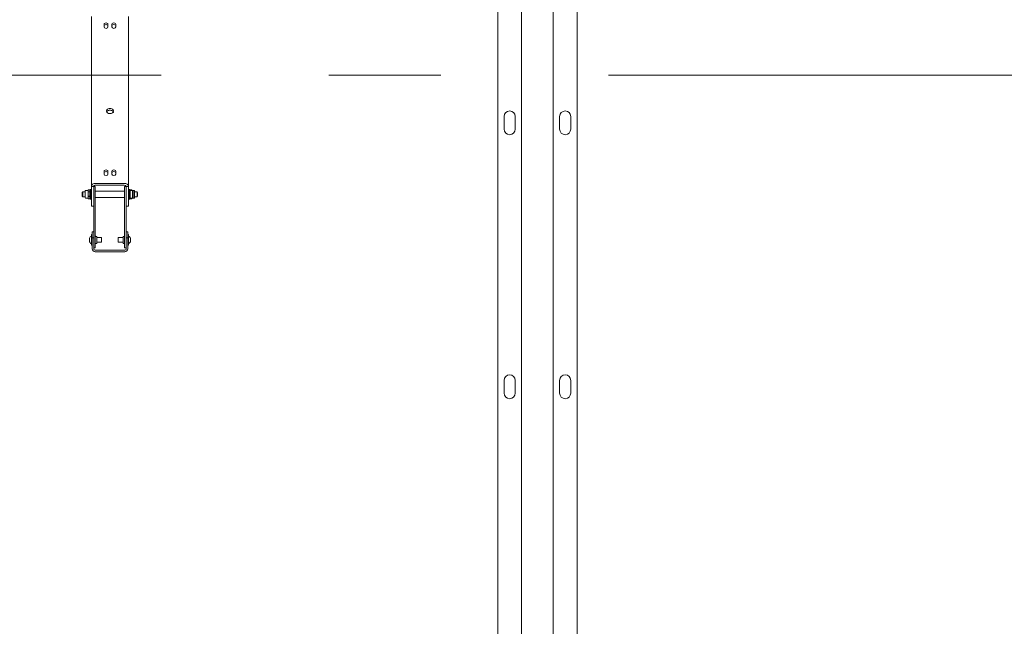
# Model space of a CAD drawing. Header units: centimetres. Extents: x -1436 to 1974, y -887 to 4352.
# Tile 21 of 105: x 81 to 206, y 2364 to 2441. Entities that reach past the tile are written whole.
import ezdxf
from ezdxf.enums import TextEntityAlignment as Align

# ---------------------------------------------------------------- set-up
doc = ezdxf.new("R2010")
doc.units = ezdxf.units.CM
doc.header["$MEASUREMENT"] = 0
doc.linetypes.add('Przerywana podwójnie', pattern=[109.361107, 52.916665, -21.166666, 14.111111, -21.166666])
doc.layers.add('00 - nowa technologia myjni_Nr_pióra__246', color=7, linetype='Continuous', lineweight=20, true_color=0x1db3b3)
doc.layers.add('299-A Wymiary Opisy', color=7, linetype='Continuous')
doc.layers.add('410-K Osie główne', color=7, linetype='Continuous')
doc.layers.add('299-A Wymiary Opisy_Nr_pióra__11', color=7, linetype='Continuous', lineweight=0)
doc.layers.add('410-K Osie główne_Nr_pióra__11', color=7, linetype='Continuous', lineweight=0)
doc.styles.add('STYL_AUTOMATYCZNY_1', font='arial.ttf')
doc.styles.add('STYL_AUTOMATYCZNY_2', font='arial.ttf')
doc.dimstyles.new('STYL_AUTOMATYCZNY__1', dxfattribs={"dimtxt": 13, "dimasz": 7.6, "dimexe": 0.18, "dimexo": 0.0625, "dimgap": 0, "dimtad": 1, "dimdec": 0, "dimzin": 0, "dimdsep": 46, "dimtxsty": 'STYL_AUTOMATYCZNY_1', "dimblk": 'ARROWHEAD_2', "dimblk1": 'ARROWHEAD_2', "dimblk2": 'ARROWHEAD_2', "dimcen": 0.09, "dimclrd": 7, "dimclre": 7, "dimclrt": 7, "dimadec": 0, "dimazin": 0, "dimtfac": 1, "dimtdec": 4, "dimtmove": 0, "dimatfit": 3, "dimfxl": 0, "dimtolj": 1, "dimtzin": 0, "dimarcsym": 0})

# ---------------------------------------------------------------- blocks, each defined once
blk = doc.blocks.new('Standardowy znacznik osi[21]_1', base_point=(-163, 2433.81))
at = {"layer": '410-K Osie główne_Nr_pióra__11', "color": 7, "linetype": 'Przerywana podwójnie', "lineweight": 0}
blk.add_line((-63, 2433.81), (1039.92, 2433.81), dxfattribs=at)
at = {"layer": '410-K Osie główne_Nr_pióra__11', "color": 7, "lineweight": 0, "style": 'STYL_AUTOMATYCZNY_2'}
for tag, p in [('AC_MarkerText_1_0', (-178, 2441.31)), ('AC_MarkerText_1_1', (1154.92, 2441.31))]:
    blk.add_attdef(tag, text='', height=15, dxfattribs=at).set_placement(p, align=Align.TOP_CENTER)
blk = doc.blocks.new('*D80')
at = {"layer": '299-A Wymiary Opisy_Nr_pióra__11', "color": 7, "linetype": 'Continuous', "lineweight": 0}
for p, q in [((62.4, 2870.08), (62.38, 2855.08)), ((621.21, 2869.38), (621.19, 2854.38)), ((65.28, 2867.58), (59.49, 2857.58)), ((618.3, 2856.88), (624.09, 2866.88)), ((62.39, 2862.58), (57.5, 2862.59)), ((621.2, 2861.88), (62.39, 2862.58)), ((626.09, 2861.87), (621.2, 2861.88))]:
    blk.add_line(p, q, dxfattribs=at)
at = {"layer": '299-A Wymiary Opisy_Nr_pióra__11', "color": 7, "lineweight": 0, "insert": (326.92, 2864.85), "char_height": 13, "attachment_point": 7, "rotation": 359.928, "style": 'STYL_AUTOMATYCZNY_1'}
blk.add_mtext('\\A1;{\\pql;\\fArial|b0|i0|c238|p0;\\W1.000000;559}', dxfattribs=at)
blk = doc.blocks.new('ARROWHEAD_2')
at = {"color": 0, "linetype": 'Continuous', "lineweight": 0}
for p, q in [((-0.378, -0.655), (0.378, 0.655)), ((0, 0), (-1, 0))]:
    blk.add_line(p, q, dxfattribs=at)

msp = doc.modelspace()

# ---------------------------------------------------------------- linework, layer by layer
at = {"layer": '00 - nowa technologia myjni_Nr_pióra__246', "color": 132, "linetype": 'Continuous', "lineweight": 20, "true_color": 0x1db3b3}
for p, q in [((141.77, 2482.54), (141.77, 2135.4)), ((144.77, 2452.58), (144.77, 2133.08)), ((148.77, 2452.58), (148.77, 2133.08)), ((151.77, 2452.42), (151.77, 2135.4)), ((90.47, 2441.18), (90.47, 2419.75)), ((95.17, 2441.18), (95.17, 2419.75)), ((92.07, 2440.22), (92.07, 2439.87)), ((92.57, 2440.22), (92.57, 2439.87)), ((93.07, 2440.22), (93.07, 2439.87)), ((93.57, 2440.22), (93.57, 2439.87)), ((142.57, 2426.98), (142.57, 2428.58)), ((143.97, 2428.58), (143.97, 2426.98)), ((149.57, 2426.98), (149.57, 2428.58)), ((150.97, 2428.58), (150.97, 2426.98)), ((92.07, 2421.66), (92.07, 2421.31)), ((92.57, 2421.66), (92.57, 2421.31)), ((93.07, 2421.66), (93.07, 2421.31)), ((93.57, 2421.66), (93.57, 2421.31)), ((89.79, 2419.26), (90.05, 2419.26)), ((90.05, 2419.26), (90.07, 2419.32)), ((90.05, 2419.26), (90.05, 2419.21)), ((90.08, 2419.33), (90.07, 2419.32)), ((90.08, 2419.33), (90.24, 2419.33)), ((90.24, 2419.33), (90.24, 2419.32)), ((90.31, 2419.21), (90.24, 2419.32)), ((90.31, 2419.32), (90.35, 2419.36)), ((90.31, 2419.32), (90.31, 2418.3)), ((90.35, 2419.36), (90.35, 2418.26)), ((90.35, 2419.36), (90.47, 2419.36)), ((90.47, 2419.75), (90.47, 2419.74)), ((90.47, 2419.74), (90.47, 2419.71)), ((90.77, 2419.74), (90.47, 2419.74)), ((90.47, 2417.7), (90.47, 2419.71)), ((90.77, 2419.76), (90.97, 2419.76)), ((90.77, 2419.75), (90.77, 2419.74)), ((90.77, 2419.75), (90.77, 2418.76)), ((90.77, 2419.74), (90.77, 2419.71)), ((90.77, 2418.85), (90.77, 2419.71)), ((90.97, 2419.76), (90.97, 2418.76)), ((94.62, 2420.14), (91.02, 2420.14)), ((94.62, 2419.93), (91.02, 2419.93)), ((94.62, 2419.93), (91.02, 2419.93)), ((94.67, 2418.76), (94.67, 2419.76)), ((94.87, 2419.76), (94.67, 2419.76)), ((94.87, 2419.74), (94.87, 2419.75)), ((94.87, 2419.71), (94.87, 2419.74)), ((94.87, 2419.74), (95.17, 2419.74)), ((94.87, 2419.71), (94.87, 2417.26)), ((95.17, 2419.74), (95.17, 2419.75)), ((95.17, 2419.71), (95.17, 2419.74)), ((95.17, 2419.71), (95.17, 2417.26)), ((95.17, 2419.68), (95.17, 2419.71)), ((95.17, 2419.51), (95.17, 2419.68)), ((95.17, 2418.51), (95.17, 2419.36)), ((95.29, 2419.36), (95.17, 2419.36)), ((95.29, 2418.51), (95.29, 2419.36)), ((95.33, 2419.32), (95.29, 2419.36)), ((95.33, 2419.32), (95.29, 2419.36)), ((95.33, 2418.52), (95.33, 2419.32)), ((95.33, 2419.21), (95.37, 2419.28)), ((95.33, 2419.2), (95.39, 2419.26)), ((95.39, 2419.26), (95.39, 2419.03)), ((95.39, 2419.26), (95.67, 2419.26)), ((95.4, 2419.31), (95.4, 2419.32)), ((95.56, 2419.32), (95.4, 2419.32)), ((95.56, 2419.31), (95.4, 2419.31)), ((95.56, 2419.31), (95.56, 2419.32)), ((95.56, 2419.32), (95.56, 2419.32)), ((95.59, 2419.26), (95.58, 2419.28)), ((95.67, 2419.26), (95.67, 2419.03)), ((95.73, 2419.2), (95.67, 2419.26)), ((95.85, 2419.26), (95.67, 2419.26)), ((89.33, 2419), (89.39, 2419.06)), ((89.33, 2419), (89.33, 2418.89)), ((89.33, 2418.89), (89.33, 2418.53)), ((89.33, 2418.53), (89.39, 2418.46)), ((89.39, 2419.06), (89.39, 2418.92)), ((89.39, 2419.06), (89.71, 2419.06)), ((89.39, 2418.92), (89.39, 2418.46)), ((89.39, 2418.46), (89.71, 2418.46)), ((89.71, 2419.18), (89.71, 2418.99)), ((89.71, 2418.99), (89.71, 2418.35)), ((89.79, 2418.26), (90.05, 2418.26)), ((90.05, 2418.26), (89.97, 2418.26)), ((90.05, 2419.21), (90.05, 2419.03)), ((90.05, 2419.03), (90.05, 2418.79)), ((90.05, 2418.79), (90.05, 2418.35)), ((90.05, 2418.35), (90.05, 2418.26)), ((90.05, 2418.26), (90.07, 2418.2)), ((90.08, 2418.19), (90.07, 2418.2)), ((90.08, 2419.09), (90.24, 2419.09)), ((90.08, 2419.09), (90.08, 2419.07)), ((90.08, 2419.07), (90.24, 2419.07)), ((90.08, 2419.07), (90.08, 2419.07)), ((90.08, 2418.52), (90.24, 2418.52)), ((90.08, 2418.52), (90.08, 2418.5)), ((90.08, 2418.5), (90.24, 2418.5)), ((90.08, 2418.2), (90.08, 2418.19)), ((90.08, 2418.2), (90.24, 2418.2)), ((90.08, 2418.19), (90.24, 2418.19)), ((90.24, 2419.09), (90.24, 2419.07)), ((90.24, 2418.52), (90.24, 2418.5)), ((90.31, 2418.32), (90.24, 2418.2)), ((90.24, 2418.2), (90.24, 2418.19)), ((90.24, 2418.19), (90.24, 2418.2)), ((90.31, 2418.3), (90.31, 2418.2)), ((90.31, 2418.2), (90.35, 2418.16)), ((90.35, 2418.26), (90.35, 2418.16)), ((90.35, 2418.16), (90.47, 2418.16)), ((90.35, 2418.16), (90.47, 2418.16)), ((90.77, 2414.38), (90.77, 2418.76)), ((90.97, 2419.16), (94.67, 2419.16)), ((90.97, 2414.38), (90.97, 2418.76)), ((90.97, 2418.36), (94.67, 2418.36)), ((90.97, 2418.36), (94.67, 2418.36)), ((94.67, 2418.76), (94.67, 2414.38)), ((94.87, 2418.76), (94.87, 2418.85)), ((94.87, 2418.76), (94.87, 2414.38)), ((95.17, 2418.16), (95.17, 2418.51)), ((95.29, 2418.16), (95.17, 2418.16)), ((95.29, 2418.16), (95.17, 2418.16)), ((95.29, 2418.16), (95.29, 2418.51)), ((95.33, 2418.2), (95.29, 2418.16)), ((95.33, 2418.2), (95.29, 2418.16)), ((95.33, 2419.2), (95.33, 2419)), ((95.33, 2419), (95.33, 2418.32)), ((95.33, 2418.2), (95.33, 2418.52)), ((95.33, 2418.32), (95.39, 2418.26)), ((95.33, 2418.32), (95.37, 2418.24)), ((95.39, 2419.03), (95.39, 2418.26)), ((95.39, 2418.26), (95.67, 2418.26)), ((95.4, 2418.21), (95.4, 2418.21)), ((95.56, 2418.21), (95.4, 2418.21)), ((95.56, 2418.21), (95.56, 2418.21)), ((95.59, 2418.26), (95.58, 2418.24)), ((95.85, 2418.26), (95.59, 2418.26)), ((95.67, 2419.03), (95.67, 2418.26)), ((95.73, 2418.32), (95.67, 2418.26)), ((95.73, 2419.2), (95.73, 2419)), ((95.73, 2419), (95.73, 2418.32)), ((95.93, 2419.17), (95.93, 2419.18)), ((95.93, 2418.35), (95.93, 2419.17)), ((96.25, 2419.06), (95.93, 2419.06)), ((96.25, 2418.46), (95.93, 2418.46)), ((96.25, 2418.46), (96.25, 2419.06)), ((96.25, 2419.06), (96.25, 2419.06)), ((96.31, 2419), (96.25, 2419.06)), ((96.31, 2418.53), (96.25, 2418.46)), ((96.31, 2418.53), (96.31, 2419)), ((96.31, 2419), (96.31, 2419)), ((90.47, 2417.26), (90.47, 2417.7)), ((90.77, 2417.26), (90.47, 2417.26)), ((90.77, 2417.26), (90.47, 2417.26)), ((94.87, 2417.26), (95.17, 2417.26)), ((94.87, 2417.26), (95.17, 2417.26)), ((90.77, 2414.38), (90.77, 2413.95)), ((90.97, 2414.38), (90.97, 2413.95)), ((94.67, 2413.95), (94.67, 2414.38)), ((94.87, 2413.95), (94.87, 2414.38)), ((90.24, 2413.24), (90.24, 2413.24)), ((90.24, 2413.24), (90.24, 2413.14)), ((90.24, 2413.14), (90.24, 2413.13)), ((90.24, 2413.14), (90.24, 2413.14)), ((90.24, 2413.14), (90.24, 2413.13)), ((90.24, 2413.13), (90.24, 2413.12)), ((90.24, 2413.12), (90.24, 2412.91)), ((90.47, 2413.01), (90.47, 2413.69)), ((90.57, 2413.69), (90.47, 2413.69)), ((90.57, 2413.51), (90.57, 2414.01)), ((90.57, 2414.01), (90.77, 2414.01)), ((90.57, 2413.51), (90.57, 2413.26)), ((90.57, 2413.26), (90.57, 2412.76)), ((90.57, 2413.26), (90.77, 2413.26)), ((90.77, 2413.95), (90.77, 2413.51)), ((90.77, 2413.51), (90.77, 2413.26)), ((90.77, 2412.51), (90.77, 2413.51)), ((90.77, 2413.26), (90.77, 2412.76)), ((90.97, 2413.95), (90.97, 2413.51)), ((90.97, 2412.51), (90.97, 2413.51)), ((91.02, 2413.46), (91.17, 2413.46)), ((91.17, 2413.46), (91.17, 2412.89)), ((91.17, 2413.31), (91.77, 2413.31)), ((91.77, 2413.31), (91.77, 2413.01)), ((93.87, 2413.01), (93.87, 2413.31)), ((94.47, 2413.31), (93.87, 2413.31)), ((94.47, 2413.14), (94.47, 2413.46)), ((94.62, 2413.46), (94.47, 2413.46)), ((94.47, 2412.57), (94.47, 2413.14)), ((94.67, 2413.51), (94.67, 2413.95)), ((94.67, 2413.51), (94.67, 2412.51)), ((95.07, 2414.01), (94.87, 2414.01)), ((94.87, 2413.51), (94.87, 2414.01)), ((94.87, 2413.73), (94.87, 2413.95)), ((94.87, 2413.26), (94.87, 2413.51)), ((95.07, 2413.26), (94.87, 2413.26)), ((94.87, 2412.76), (94.87, 2413.26)), ((95.07, 2413.51), (95.07, 2414.01)), ((95.07, 2413.69), (95.07, 2413.01)), ((95.07, 2413.69), (95.17, 2413.69)), ((95.07, 2413.26), (95.07, 2413.51)), ((95.07, 2412.76), (95.07, 2413.26)), ((95.17, 2413.69), (95.17, 2413.01)), ((95.4, 2413.24), (95.4, 2413.24)), ((95.4, 2413.24), (95.4, 2413.24)), ((95.4, 2413.24), (95.4, 2413.24)), ((95.4, 2413.13), (95.4, 2413.24)), ((95.4, 2413.13), (95.4, 2413.12)), ((95.4, 2413.13), (95.4, 2413.12)), ((95.4, 2413.12), (95.4, 2413.12)), ((95.4, 2412.9), (95.4, 2413.12)), ((90.24, 2412.9), (90.24, 2412.91)), ((90.24, 2412.91), (90.24, 2412.91)), ((90.24, 2412.91), (90.24, 2412.9)), ((90.24, 2412.9), (90.24, 2412.79)), ((90.24, 2412.78), (90.24, 2412.79)), ((90.24, 2412.78), (90.24, 2412.79)), ((90.47, 2412.33), (90.47, 2413.01)), ((90.57, 2412.33), (90.47, 2412.33)), ((90.57, 2412.33), (90.47, 2412.33)), ((90.57, 2412.33), (90.47, 2412.33)), ((90.57, 2412.33), (90.47, 2412.33)), ((90.57, 2412.76), (90.57, 2411.9)), ((90.77, 2412.76), (90.77, 2411.9)), ((90.77, 2412.51), (90.77, 2412.01)), ((90.77, 2412.01), (90.97, 2412.01)), ((90.97, 2412.51), (90.97, 2412.01)), ((91.02, 2412.57), (91.17, 2412.57)), ((91.02, 2412.57), (91.17, 2412.57)), ((91.02, 2412.57), (91.17, 2412.57)), ((91.02, 2412.57), (91.17, 2412.57)), ((91.17, 2412.89), (91.17, 2412.57)), ((91.17, 2412.71), (91.77, 2412.71)), ((91.17, 2412.71), (91.77, 2412.71)), ((91.17, 2412.71), (91.77, 2412.71)), ((91.17, 2412.71), (91.77, 2412.71)), ((91.77, 2413.01), (91.77, 2412.71)), ((93.87, 2412.71), (93.87, 2413.01)), ((94.47, 2412.71), (93.87, 2412.71)), ((94.47, 2412.71), (93.87, 2412.71)), ((94.47, 2412.71), (93.87, 2412.71)), ((94.47, 2412.71), (93.87, 2412.71)), ((94.62, 2412.57), (94.47, 2412.57)), ((94.62, 2412.57), (94.47, 2412.57)), ((94.62, 2412.57), (94.47, 2412.57)), ((94.62, 2412.57), (94.47, 2412.57)), ((94.67, 2412.01), (94.67, 2412.51)), ((94.87, 2412.01), (94.67, 2412.01)), ((94.87, 2411.9), (94.87, 2412.76)), ((95.07, 2413.01), (95.07, 2412.33)), ((95.07, 2411.9), (95.07, 2412.76)), ((95.07, 2412.61), (95.07, 2412.62)), ((95.07, 2412.33), (95.17, 2412.33)), ((95.07, 2412.33), (95.17, 2412.33)), ((95.07, 2412.33), (95.17, 2412.33)), ((95.07, 2412.33), (95.17, 2412.33)), ((95.17, 2413.01), (95.17, 2412.33)), ((95.4, 2412.89), (95.4, 2412.9)), ((95.4, 2412.89), (95.4, 2412.9)), ((95.4, 2412.9), (95.4, 2412.9)), ((95.4, 2412.89), (95.4, 2412.89)), ((95.4, 2412.79), (95.4, 2412.89)), ((95.4, 2412.78), (95.4, 2412.79)), ((95.4, 2412.78), (95.4, 2412.79)), ((95.4, 2412.78), (95.4, 2412.79)), ((90.96, 2411.71), (94.68, 2411.71)), ((90.96, 2411.51), (94.68, 2411.51)), ((142.57, 2393.68), (142.57, 2395.28)), ((143.97, 2395.28), (143.97, 2393.68)), ((149.57, 2393.68), (149.57, 2395.28)), ((150.97, 2395.28), (150.97, 2393.68))]:
    msp.add_line(p, q, dxfattribs=at)
for points in [[(90.07, 2419.32), (90.06, 2419.26), (90.05, 2419.21)], [(90.24, 2419.32), (90.26, 2419.29), (90.27, 2419.26), (90.28, 2419.21), (90.27, 2419.16), (90.26, 2419.13), (90.24, 2419.09)], [(90.05, 2419.21), (90.06, 2419.16), (90.08, 2419.09)], [(90.08, 2419.07), (90.06, 2418.91), (90.05, 2418.79)], [(90.05, 2418.79), (90.06, 2418.68), (90.08, 2418.52)], [(90.08, 2418.5), (90.06, 2418.41), (90.05, 2418.35)], [(90.05, 2418.35), (90.06, 2418.28), (90.08, 2418.2)], [(90.24, 2419.07), (90.26, 2418.98), (90.27, 2418.91), (90.28, 2418.79), (90.27, 2418.68), (90.26, 2418.6), (90.24, 2418.52)], [(90.24, 2418.5), (90.26, 2418.45), (90.27, 2418.41), (90.28, 2418.35), (90.27, 2418.28), (90.26, 2418.24), (90.24, 2418.2)], [(95.37, 2418.24), (95.36, 2418.27), (95.36, 2418.29)]]:
    msp.add_lwpolyline(points, dxfattribs=at)
for centre, radius, start, end in [((143.27, 2428.58), 0.7, 0, 180), ((150.27, 2428.58), 0.7, 0, 180), ((143.27, 2426.98), 0.7, 180, 0), ((150.27, 2426.98), 0.7, 180, 0), ((89.79, 2419.18), 0.0812, 90, 180), ((95.52, 2419.19), 0.176, 133.6716, 148.6571), ((96.02, 2419.07), 0.667, 158.1176, 163.3664), ((95.4, 2419.22), 0.186, 20.6961, 33.0487), ((94.62, 2419.08), 0.97, 11.1617, 14.1701), ((95.85, 2419.18), 0.0812, 0, 90), ((89.79, 2418.35), 0.0812, 180, 270), ((95.52, 2418.34), 0.176, 211.3429, 226.3283), ((95.4, 2418.31), 0.186, 326.9513, 339.3039), ((95.46, 2418.29), 0.124, 339.7923, 349.4028), ((95.85, 2418.35), 0.0812, 270, 0), ((90.74, 2413.01), 0.55, 119.4405, 155.4641), ((91.02, 2413.51), 0.05, 180, 270), ((91.02, 2413.51), 0.05, 180.0001, 225.3944), ((91.02, 2413.51), 0.05, 180.001, 223.3206), ((94.62, 2413.51), 0.05, 270, 0), ((94.9, 2413.01), 0.55, 24.5359, 60.5595), ((94.9, 2413.01), 0.55, 24.5359, 45.484), ((94.9, 2413.01), 0.55, 24.5359, 45.4843), ((90.74, 2413.01), 0.55, 204.5359, 240.5595), ((90.74, 2413.01), 0.55, 225.4704, 240.5595), ((90.74, 2413.01), 0.55, 225.4705, 240.5595), ((90.96, 2411.9), 0.39, 180, 270), ((90.96, 2411.9), 0.19, 180, 270), ((91.02, 2412.52), 0.05, 90, 180), ((91.02, 2412.52), 0.05, 90, 180), ((91.02, 2412.52), 0.05, 90, 180), ((91.02, 2412.52), 0.05, 90, 180), ((94.62, 2412.52), 0.05, 0, 90), ((94.62, 2412.52), 0.05, 45.5396, 89.9988), ((94.68, 2411.9), 0.19, 270, 0), ((94.68, 2411.9), 0.39, 270, 0), ((94.9, 2413.01), 0.55, 299.4405, 335.4641), ((94.9, 2413.01), 0.55, 299.4405, 335.4641), ((94.9, 2413.01), 0.55, 299.4405, 335.4641), ((94.9, 2413.01), 0.55, 299.4405, 335.4641), ((143.27, 2395.28), 0.7, 0, 180), ((150.27, 2395.28), 0.7, 0, 180), ((143.27, 2393.68), 0.7, 180, 0), ((150.27, 2393.68), 0.7, 180, 0)]:
    msp.add_arc(centre, radius, start, end, dxfattribs=at)
for centre, major_axis, start_param, end_param in [((92.32, 2440.22), (0.25, 0), 0, 3.141593), ((93.32, 2440.22), (0.25, 0), 0, 3.141593), ((92.32, 2440.01), (0.25, 0), 0, 3.141593), ((92.32, 2439.87), (0.25, 0), 3.141593, 6.283185), ((93.32, 2440.01), (0.25, 0), 0, 3.141593), ((93.32, 2439.87), (0.25, 0), 3.141593, 6.283185), ((92.82, 2429.26), (0.45, 0), 0, 3.141593), ((92.82, 2429.26), (0.45, 0), 3.141593, 4.712389), ((92.82, 2429.05), (0.45, 0), 0, 2.802953), ((92.82, 2429.05), (0.45, 0), 0.339702, 2.80189), ((92.82, 2429.26), (-0.45, 0), 1.570796, 3.141593), ((92.32, 2421.66), (0.25, 0), 0, 3.141593), ((93.32, 2421.66), (0.25, 0), 0, 3.141593), ((92.32, 2421.45), (0.25, 0), 0, 3.141593), ((92.32, 2421.31), (0.25, 0), 3.141593, 6.283185), ((93.32, 2421.45), (0.25, 0), 0, 3.141593), ((93.32, 2421.31), (0.25, 0), 3.141593, 6.283185), ((91.02, 2419.75), (0.55, 0), 1.570796, 3.141593), ((91.02, 2419.75), (0.25, 0), 1.570796, 3.141593), ((91.02, 2419.75), (0.25, 0), 1.570796, 3.084523), ((94.62, 2419.75), (-0.55, 0), 3.141593, 4.712389), ((94.62, 2419.75), (-0.25, 0), 3.141593, 4.712389), ((94.62, 2419.75), (-0.25, 0), 3.141593, 4.712389), ((94.62, 2419.75), (-0.55, 0), 3.141593, 3.1593)]:
    msp.add_ellipse(centre, major_axis=major_axis, ratio=0.707107, start_param=start_param, end_param=end_param, dxfattribs=at)
for p in [(95.4, 2419.32), (90.24, 2419.07)]:
    msp.add_point(p, dxfattribs=at)

# ---------------------------------------------------------------- block references
at = {"layer": '410-K Osie główne', "color": 7, "linetype": 'Continuous', "lineweight": 20}
msp.add_blockref('Standardowy znacznik osi[21]_1', (-163, 2433.81), dxfattribs=at)

# ---------------------------------------------------------------- dimensions: what is measured, and where the dimension line sits
at = {"layer": '299-A Wymiary Opisy', "color": 7, "linetype": 'Continuous', "lineweight": 0}
dim = msp.add_linear_dim(base=(62.39, 2862.58), p1=(621.38, 3006.65), p2=(60.72, 1533.25), angle=179.928, dimstyle='STYL_AUTOMATYCZNY__1', dxfattribs=at)
dim.commit()
dim.dimension.update_dxf_attribs({"geometry": '*D80', "text_midpoint": (341.77, 2871.33), "dimtype": 160, "text_rotation": 359.928})

doc.saveas('drawing.dxf')
